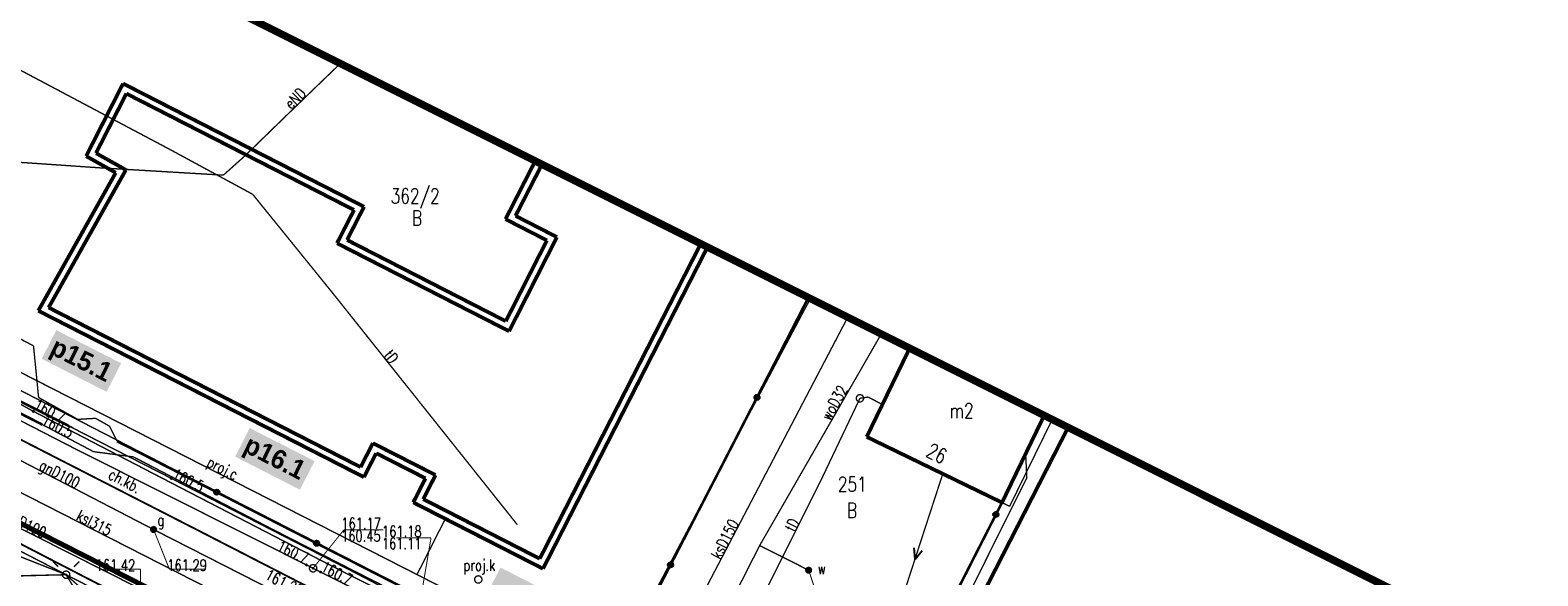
# Model space of a CAD drawing. Extents: x 0 to 7432618, y -40 to 5712028.
# Tile 42 of 165: x 7430545 to 7430646, y 5711609 to 5711645. Entities that reach past the tile are written whole.
import ezdxf
from ezdxf.enums import TextEntityAlignment as Align

# ---------------------------------------------------------------- set-up
doc = ezdxf.new("R2010")
doc.units = 0
doc.header["$MEASUREMENT"] = 0
for name, pattern in [('0', [1.5, 1, -0.5]), ('2218', [1, 0.5, -0.5]), ('3901', [0]), ('5102', [0])]:
    doc.linetypes.add(name, pattern=pattern)
for name, color, linetype in [('Dzialki', 7, 'Continuous'), ('EADTD_T_0', 7, 'Continuous'), ('EGBB_E_T_0', 7, 'Continuous'), ('EGBB_L_0', 7, 'Continuous'), ('Numery_dzialek', 7, 'Continuous'), ('OTBB_L_1', 7, 'Continuous'), ('OTK_E_T_1', 7, 'Continuous'), ('OTK_L_0', 7, 'Continuous'), ('OTK_L_1', 7, 'Continuous'), ('OTK_L_2', 7, 'Continuous'), ('OTO_L_0', 7, 'Continuous'), ('OTR_T_0', 7, 'Continuous'), ('P_SUCP_E_T_0', 7, 'Continuous'), ('P_SUCP_L_0', 7, 'Continuous'), ('P_SUK_E_T_6', 7, 'Continuous'), ('P_SUK_T_3', 7, 'Continuous'), ('P_SUTP_L_0', 7, 'Continuous'), ('SUE_T_3', 7, 'Continuous'), ('SUEP_E_T_0', 7, 'Continuous'), ('SUEP_L_0', 7, 'Continuous'), ('SUER_T_0', 7, 'Continuous'), ('SUG_E_T_4', 7, 'Continuous'), ('SUG_T_2', 7, 'Continuous'), ('SUGP_E_T_0', 7, 'Continuous'), ('SUGP_L_0', 7, 'Continuous'), ('SUGR_T_0', 7, 'Continuous'), ('SUKP_E_T_0', 7, 'Continuous'), ('SUKP_L_0', 7, 'Continuous'), ('SUL_L_1', 7, 'Continuous'), ('SUP_T_0', 7, 'Continuous'), ('SUP_T_2', 7, 'Continuous'), ('SUTP_E_T_0', 7, 'Continuous'), ('SUTP_L_0', 7, 'Continuous'), ('SUTR_T_0', 7, 'Continuous'), ('SUW_E_T_2', 7, 'Continuous'), ('SUW_T_5', 7, 'Continuous'), ('SUWP_E_T_0', 7, 'Continuous'), ('SUWP_L_0', 7, 'Continuous'), ('SUWR_T_0', 7, 'Continuous'), ('Uzytki', 7, 'Continuous'), ('zakres', 7, 'Continuous')]:
    doc.layers.add(name, color=color, linetype=linetype)
doc.layers.add('woda przyłącze', color=140, linetype='Continuous', lineweight=50)
doc.layers.add('woda sieć', color=150, linetype='Continuous', lineweight=70)
doc.styles.add('25', font='GOTHIC.TTF', dxfattribs={"oblique": 8, "height": 0.35})
doc.styles.add('STYL_ARIAL', font='simplex', dxfattribs={"width": 0.75, "oblique": 0.1})

msp = doc.modelspace()

# ---------------------------------------------------------------- hatches: boundary and pattern name
at = {"layer": 'woda sieć', "linetype": 'ByBlock'}
for points in [[(7430550.79, 5711623.03), (7430546.46, 5711625.24), (7430545.48, 5711623.33), (7430549.82, 5711621.12)], [(7430563.73, 5711616.49), (7430559.39, 5711618.7), (7430558.42, 5711616.79), (7430562.75, 5711614.58)], [(7430580.5, 5711607.17), (7430576.16, 5711609.38), (7430575.19, 5711607.47), (7430579.53, 5711605.26)]]:
    msp.add_hatch(color=256, dxfattribs=at).paths.add_polyline_path(points)

# ---------------------------------------------------------------- linework, layer by layer
at = {"layer": 'Dzialki', "color": 18, "true_color": 0x000000, "const_width": 0.09}
for points in [[(7430529.72, 5711628.59), (7430583.01, 5711601.18)], [(7430583.01, 5711601.18), (7430596.89, 5711627.35)], [(7430609.73, 5711613.73), (7430612.54, 5711619.53)], [(7430599.08, 5711593.02), (7430609.73, 5711613.73)]]:
    msp.add_lwpolyline(points, dxfattribs=at)
at = {"layer": 'EGBB_L_0', "color": 18, "true_color": 0x000000, "const_width": 0.25}
for points in [[(7430603.53, 5711624.03), (7430600.66, 5711618.11)], [(7430609.71, 5711613.72), (7430612.53, 5711619.54)], [(7430614.13, 5711618.74), (7430601.72, 5711594.51)], [(7430600.66, 5711618.11), (7430609.71, 5711613.72)]]:
    msp.add_lwpolyline(points, dxfattribs=at)
at = {"layer": 'OTBB_L_1', "color": 18, "true_color": 0x000000, "const_width": 0.25}
for points in [[(7430550.92, 5711641.72), (7430548.45, 5711636.87)], [(7430567.04, 5711633.49), (7430550.92, 5711641.72)], [(7430548.45, 5711636.87), (7430550.43, 5711635.76)], [(7430578.49, 5711636.55), (7430576.5, 5711632.66)], [(7430550.43, 5711635.76), (7430545.25, 5711626.54)], [(7430565.9, 5711631.27), (7430567.04, 5711633.49)], [(7430576.5, 5711632.66), (7430579.27, 5711631.24)], [(7430576.52, 5711625.84), (7430565.9, 5711631.27)], [(7430579.27, 5711631.24), (7430576.52, 5711625.84)], [(7430579.01, 5711609.3), (7430590.01, 5711630.79)], [(7430545.25, 5711626.54), (7430567.03, 5711615.42)], [(7430567.03, 5711615.42), (7430567.85, 5711617.02)], [(7430567.85, 5711617.02), (7430571.15, 5711615.34)], [(7430571.15, 5711615.34), (7430570.33, 5711613.73)], [(7430570.33, 5711613.73), (7430579.01, 5711609.3)]]:
    msp.add_lwpolyline(points, dxfattribs=at)
at = {"layer": 'OTBB_L_1', "color": 18, "linetype": '0', "true_color": 0x000000, "const_width": 0.25}
for points in [[(7430549.11, 5711637.07), (7430551.14, 5711641.05)], [(7430551.14, 5711641.05), (7430566.37, 5711633.27)], [(7430551.11, 5711635.95), (7430549.11, 5711637.07)], [(7430577.17, 5711632.88), (7430578.94, 5711636.32)], [(7430545.94, 5711626.75), (7430551.11, 5711635.95)], [(7430566.37, 5711633.27), (7430565.23, 5711631.05)], [(7430579.94, 5711631.46), (7430577.17, 5711632.88)], [(7430586.68, 5711632.46), (7430589.54, 5711630.97)], [(7430576.74, 5711625.17), (7430579.94, 5711631.46)], [(7430565.23, 5711631.05), (7430576.74, 5711625.17)], [(7430589.54, 5711630.97), (7430578.79, 5711609.97)], [(7430566.81, 5711616.09), (7430545.94, 5711626.75)], [(7430567.63, 5711617.69), (7430566.81, 5711616.09)], [(7430571.82, 5711615.56), (7430567.63, 5711617.69)], [(7430571, 5711613.95), (7430571.82, 5711615.56)], [(7430578.79, 5711609.97), (7430571, 5711613.95)]]:
    msp.add_lwpolyline(points, dxfattribs=at)
at = {"layer": 'OTK_L_0', "color": 18, "linetype": '0', "true_color": 0x000000, "const_width": 0.09}
for points in [[(7430555.65, 5711612.01), (7430534.85, 5711622.64)], [(7430537.54, 5711614.33), (7430556.96, 5711604.3)], [(7430569.92, 5711604.69), (7430555.65, 5711612.01)]]:
    msp.add_lwpolyline(points, dxfattribs=at)
at = {"layer": 'OTK_L_1', "color": 18, "true_color": 0x000000, "const_width": 0.125}
for points in [[(7430555.65, 5711612.01), (7430534.85, 5711622.64)], [(7430537.54, 5711614.33), (7430556.96, 5711604.3)], [(7430569.92, 5711604.69), (7430555.65, 5711612.01)]]:
    msp.add_lwpolyline(points, dxfattribs=at)
at = {"layer": 'OTK_L_2', "color": 18, "linetype": '0', "true_color": 0x000000, "const_width": 0.09}
for points in [[(7430544.93, 5711624.19), (7430541.36, 5711626.08)], [(7430545.27, 5711620.74), (7430544.93, 5711624.19)], [(7430534.85, 5711622.64), (7430555.65, 5711612.01)], [(7430547.89, 5711619.28), (7430545.27, 5711620.74)], [(7430549.08, 5711619.35), (7430547.89, 5711619.28)], [(7430550.02, 5711618.82), (7430549.08, 5711619.35)], [(7430613.07, 5711619.27), (7430610.22, 5711613.47)], [(7430550.51, 5711617.83), (7430550.02, 5711618.82)], [(7430601.72, 5711594.51), (7430614.13, 5711618.74)], [(7430576.32, 5711604.63), (7430550.51, 5711617.83)], [(7430556.96, 5711604.3), (7430537.54, 5711614.33)], [(7430609.71, 5711613.72), (7430599.27, 5711593.25)], [(7430610.22, 5711613.47), (7430609.71, 5711613.72)], [(7430555.65, 5711612.01), (7430569.92, 5711604.69)]]:
    msp.add_lwpolyline(points, dxfattribs=at)
at = {"layer": 'OTO_L_0', "color": 18, "linetype": '3901', "true_color": 0x000000, "const_width": 0.175}
for points in [[(7430596.76, 5711627.42), (7430590.99, 5711616.22)], [(7430550.51, 5711617.83), (7430576.32, 5711604.63)], [(7430590.99, 5711616.22), (7430584.4, 5711603.49)], [(7430599.27, 5711593.25), (7430609.71, 5711613.72)]]:
    msp.add_lwpolyline(points, dxfattribs=at)
at = {"layer": 'OTO_L_0', "color": 18, "true_color": 0x000000}
for centre, radius in [((7430593.32, 5711620.75), 0.175), ((7430593.32, 5711620.75), 0.158), ((7430593.32, 5711620.75), 0.14), ((7430593.32, 5711620.75), 0.122), ((7430593.32, 5711620.75), 0.105), ((7430593.32, 5711620.75), 0.0875), ((7430593.32, 5711620.75), 0.07), ((7430593.32, 5711620.75), 0.0525), ((7430593.32, 5711620.75), 0.035), ((7430557.19, 5711614.42), 0.175), ((7430557.19, 5711614.42), 0.158), ((7430557.19, 5711614.42), 0.14), ((7430557.19, 5711614.42), 0.122), ((7430557.19, 5711614.42), 0.105), ((7430557.19, 5711614.42), 0.0875), ((7430557.19, 5711614.42), 0.07), ((7430557.19, 5711614.42), 0.0525), ((7430557.19, 5711614.42), 0.035), ((7430609.3, 5711612.92), 0.175), ((7430609.3, 5711612.92), 0.158), ((7430609.3, 5711612.92), 0.14), ((7430609.3, 5711612.92), 0.122), ((7430609.3, 5711612.92), 0.105), ((7430609.3, 5711612.92), 0.0875), ((7430609.3, 5711612.92), 0.07), ((7430609.3, 5711612.92), 0.0525), ((7430609.3, 5711612.92), 0.035), ((7430563.86, 5711611), 0.175), ((7430563.86, 5711611), 0.158), ((7430563.86, 5711611), 0.14), ((7430563.86, 5711611), 0.122), ((7430563.86, 5711611), 0.105), ((7430563.86, 5711611), 0.0875), ((7430563.86, 5711611), 0.07), ((7430563.86, 5711611), 0.0525), ((7430563.86, 5711611), 0.035), ((7430587.54, 5711609.56), 0.175), ((7430587.54, 5711609.56), 0.158), ((7430587.54, 5711609.56), 0.14), ((7430587.54, 5711609.56), 0.122), ((7430587.54, 5711609.56), 0.105), ((7430587.54, 5711609.56), 0.0875), ((7430587.54, 5711609.56), 0.07), ((7430587.54, 5711609.56), 0.0525), ((7430587.54, 5711609.56), 0.035)]:
    msp.add_circle(centre, radius, dxfattribs=at)
at = {"layer": 'P_SUCP_L_0', "color": 6, "linetype": '0', "true_color": 0xed00ed, "const_width": 0.09}
for points in [[(7430532.72, 5711628.2), (7430570.58, 5711608.91)], [(7430570.58, 5711608.91), (7430572.48, 5711612.64)], [(7430570.58, 5711608.91), (7430576.6, 5711605.84)]]:
    msp.add_lwpolyline(points, dxfattribs=at)
at = {"layer": 'P_SUK_T_3', "color": 36, "true_color": 0x803300, "const_width": 0.09}
msp.add_lwpolyline([(7430574.68, 5711608.83), (7430574.82, 5711608.79), (7430574.91, 5711608.68), (7430574.93, 5711608.54), (7430574.87, 5711608.42), (7430574.75, 5711608.34), (7430574.61, 5711608.34), (7430574.49, 5711608.42), (7430574.43, 5711608.54), (7430574.45, 5711608.68), (7430574.54, 5711608.79), (7430574.68, 5711608.83)], dxfattribs=at)
at = {"layer": 'P_SUTP_L_0', "color": 30, "linetype": '0', "true_color": 0xff9100, "const_width": 0.09}
for points in [[(7430520.16, 5711622.79), (7430547.11, 5711608.9)], [(7430541.41, 5711608.77), (7430547.11, 5711608.9)]]:
    msp.add_lwpolyline(points, dxfattribs=at)
at = {"layer": 'SUE_T_3', "color": 18, "true_color": 0x000000, "const_width": 0.09}
for points in [[(7430546.58, 5711609.43), (7430546.23, 5711609.78)], [(7430547.11, 5711609.15), (7430547.25, 5711609.11), (7430547.34, 5711609), (7430547.36, 5711608.86), (7430547.3, 5711608.74), (7430547.18, 5711608.66), (7430547.04, 5711608.66), (7430546.92, 5711608.74), (7430546.86, 5711608.86), (7430546.88, 5711609), (7430546.97, 5711609.11), (7430547.11, 5711609.15)], [(7430547.64, 5711609.43), (7430547.99, 5711609.78)], [(7430547.11, 5711608.92), (7430547.13, 5711608.92), (7430547.13, 5711608.9), (7430547.13, 5711608.88), (7430547.11, 5711608.88), (7430547.09, 5711608.88), (7430547.08, 5711608.9), (7430547.09, 5711608.92), (7430547.11, 5711608.92)]]:
    msp.add_lwpolyline(points, dxfattribs=at)
at = {"layer": 'SUEP_L_0', "color": 1, "true_color": 0xff0000}
for q in [(7430603.83, 5711610.69), (7430604.38, 5711610.51)]:
    msp.add_line((7430603.89, 5711609.94), q, dxfattribs=at)
at = {"layer": 'SUEP_L_0', "color": 1, "true_color": 0xff0000, "const_width": 0.09}
for points in [[(7430562.16, 5711639.89), (7430565.45, 5711643.06)], [(7430559.06, 5711636.88), (7430562.16, 5711639.89)], [(7430534.93, 5711637.08), (7430549.36, 5711636.09)], [(7430557.63, 5711635.6), (7430559.06, 5711636.88)], [(7430549.36, 5711636.09), (7430557.63, 5711635.6)], [(7430544.92, 5711619.82), (7430536.44, 5711624.45)], [(7430536.75, 5711624.18), (7430547.31, 5711618.83)], [(7430553.17, 5711615.54), (7430544.92, 5711619.82)], [(7430554.14, 5711615.34), (7430547.31, 5711618.83)], [(7430611.29, 5711616.99), (7430611.37, 5711615.37)], [(7430565.04, 5711609.4), (7430553.17, 5711615.54)], [(7430566.46, 5711609.02), (7430554.14, 5711615.34)], [(7430611.37, 5711615.37), (7430600.97, 5711594.56)], [(7430543.93, 5711610.15), (7430547.11, 5711608.9)], [(7430576.37, 5711603.68), (7430565.04, 5711609.4)], [(7430547.11, 5711608.9), (7430549.79, 5711604.5)], [(7430547.11, 5711608.9), (7430548.03, 5711608.07)], [(7430572.37, 5711605.93), (7430566.46, 5711609.02)]]:
    msp.add_lwpolyline(points, dxfattribs=at)
at = {"layer": 'SUEP_L_0', "color": 1, "linetype": '5102', "true_color": 0xff0000, "const_width": 0.09}
for points in [[(7430547.11, 5711608.9), (7430519.21, 5711623.25)], [(7430598.39, 5711593.08), (7430605.75, 5711615.65)], [(7430576.36, 5711593.99), (7430547.11, 5711608.9)]]:
    msp.add_lwpolyline(points, dxfattribs=at)
at = {"layer": 'SUEP_L_0', "color": 1, "linetype": '0', "true_color": 0xff0000, "const_width": 0.09}
msp.add_lwpolyline([(7430547.11, 5711608.9), (7430541.39, 5711608.75)], dxfattribs=at)
at = {"layer": 'SUER_T_0', "color": 1, "true_color": 0xff0000, "const_width": 0.09}
for points in [[(7430544.92, 5711619.88), (7430544.96, 5711619.86), (7430544.98, 5711619.82), (7430544.96, 5711619.78), (7430544.92, 5711619.76), (7430544.88, 5711619.78), (7430544.86, 5711619.82), (7430544.88, 5711619.86), (7430544.92, 5711619.88)], [(7430554.14, 5711615.4), (7430554.18, 5711615.38), (7430554.2, 5711615.34), (7430554.18, 5711615.3), (7430554.14, 5711615.28), (7430554.1, 5711615.3), (7430554.08, 5711615.34), (7430554.1, 5711615.38), (7430554.14, 5711615.4)]]:
    msp.add_lwpolyline(points, dxfattribs=at)
at = {"layer": 'SUG_T_2', "color": 56, "true_color": 0x808000, "const_width": 0.09}
for points in [[(7430552.96, 5711612.12), (7430553.09, 5711612.07), (7430553.16, 5711611.95), (7430553.13, 5711611.82), (7430553.03, 5711611.73), (7430552.89, 5711611.73), (7430552.79, 5711611.82), (7430552.76, 5711611.95), (7430552.83, 5711612.07), (7430552.96, 5711612.12)], [(7430552.96, 5711612.09), (7430553.07, 5711612.05), (7430553.13, 5711611.95), (7430553.11, 5711611.83), (7430553.02, 5711611.76), (7430552.9, 5711611.76), (7430552.81, 5711611.83), (7430552.79, 5711611.95), (7430552.85, 5711612.05), (7430552.96, 5711612.09)], [(7430552.96, 5711612.07), (7430553.07, 5711612.03), (7430553.11, 5711611.92), (7430553.07, 5711611.81), (7430552.96, 5711611.77), (7430552.85, 5711611.81), (7430552.81, 5711611.92), (7430552.85, 5711612.03), (7430552.96, 5711612.07)], [(7430552.96, 5711612.04), (7430553.05, 5711612.01), (7430553.08, 5711611.92), (7430553.05, 5711611.83), (7430552.96, 5711611.79), (7430552.87, 5711611.83), (7430552.83, 5711611.92), (7430552.87, 5711612.01), (7430552.96, 5711612.04)], [(7430552.96, 5711612.02), (7430553.03, 5711611.99), (7430553.06, 5711611.92), (7430553.03, 5711611.85), (7430552.96, 5711611.82), (7430552.89, 5711611.85), (7430552.86, 5711611.92), (7430552.89, 5711611.99), (7430552.96, 5711612.02)], [(7430552.96, 5711612), (7430553.01, 5711611.97), (7430553.04, 5711611.92), (7430553.01, 5711611.87), (7430552.96, 5711611.84), (7430552.91, 5711611.87), (7430552.88, 5711611.92), (7430552.91, 5711611.97), (7430552.96, 5711612)], [(7430552.96, 5711611.97), (7430553, 5711611.96), (7430553.01, 5711611.92), (7430553, 5711611.88), (7430552.96, 5711611.87), (7430552.92, 5711611.88), (7430552.91, 5711611.92), (7430552.92, 5711611.96), (7430552.96, 5711611.97)], [(7430552.96, 5711611.95), (7430552.98, 5711611.94), (7430552.99, 5711611.92), (7430552.98, 5711611.9), (7430552.96, 5711611.89), (7430552.94, 5711611.9), (7430552.93, 5711611.92), (7430552.94, 5711611.94), (7430552.96, 5711611.95)], [(7430552.96, 5711611.93), (7430552.97, 5711611.93), (7430552.97, 5711611.92), (7430552.97, 5711611.91), (7430552.96, 5711611.91), (7430552.95, 5711611.91), (7430552.95, 5711611.92), (7430552.95, 5711611.93), (7430552.96, 5711611.93)]]:
    msp.add_lwpolyline(points, dxfattribs=at)
at = {"layer": 'SUGP_L_0', "color": 56, "true_color": 0x808000, "const_width": 0.09}
for points in [[(7430543.62, 5711616.76), (7430552.96, 5711611.92)], [(7430552.96, 5711611.92), (7430570.12, 5711603.18)]]:
    msp.add_lwpolyline(points, dxfattribs=at)
at = {"layer": 'SUGR_T_0', "color": 56, "true_color": 0x808000, "const_width": 0.065}
for points in [[(7430552.96, 5711611.98), (7430553, 5711611.96), (7430553.02, 5711611.92), (7430553, 5711611.88), (7430552.96, 5711611.86), (7430552.92, 5711611.88), (7430552.9, 5711611.92), (7430552.92, 5711611.96), (7430552.96, 5711611.98)], [(7430552.96, 5711611.92), (7430554.02, 5711609.27)], [(7430569.19, 5711611.36), (7430571.52, 5711611.36)], [(7430570.12, 5711603.18), (7430571.52, 5711611.36)], [(7430554.02, 5711609.27), (7430556.47, 5711609.27)]]:
    msp.add_lwpolyline(points, dxfattribs=at)
at = {"layer": 'SUKP_L_0', "color": 36, "true_color": 0x803300, "const_width": 0.09}
for points in [[(7430514.94, 5711629.24), (7430563.64, 5711604.42)], [(7430582.89, 5711594.63), (7430599.39, 5711626.1)]]:
    msp.add_lwpolyline(points, dxfattribs=at)
at = {"layer": 'SUL_L_1', "color": 18, "true_color": 0x000000, "const_width": 0.175}
for points in [[(7430545.46, 5711618.96), (7430534.76, 5711624.4)], [(7430536.75, 5711624.18), (7430547.31, 5711618.83)]]:
    msp.add_lwpolyline(points, dxfattribs=at)
at = {"layer": 'SUP_T_0', "color": 30, "true_color": 0xff9100, "const_width": 0.09}
for points in [[(7430600.21, 5711620.94), (7430600.35, 5711620.9), (7430600.44, 5711620.79), (7430600.46, 5711620.65), (7430600.4, 5711620.53), (7430600.28, 5711620.45), (7430600.14, 5711620.45), (7430600.02, 5711620.53), (7430599.96, 5711620.65), (7430599.98, 5711620.79), (7430600.07, 5711620.9), (7430600.21, 5711620.94)], [(7430563.63, 5711609.58), (7430563.77, 5711609.54), (7430563.86, 5711609.43), (7430563.88, 5711609.29), (7430563.82, 5711609.17), (7430563.7, 5711609.09), (7430563.56, 5711609.09), (7430563.44, 5711609.17), (7430563.38, 5711609.29), (7430563.4, 5711609.43), (7430563.49, 5711609.54), (7430563.63, 5711609.58)]]:
    msp.add_lwpolyline(points, dxfattribs=at)
at = {"layer": 'SUP_T_2', "color": 18, "true_color": 0x000000, "const_width": 0.09}
msp.add_lwpolyline([(7430547.11, 5711609.15), (7430547.25, 5711609.11), (7430547.34, 5711609), (7430547.36, 5711608.86), (7430547.3, 5711608.74), (7430547.18, 5711608.66), (7430547.04, 5711608.66), (7430546.92, 5711608.74), (7430546.86, 5711608.86), (7430546.88, 5711609), (7430546.97, 5711609.11), (7430547.11, 5711609.15)], dxfattribs=at)
at = {"layer": 'SUTP_L_0', "color": 30, "true_color": 0xff9100, "const_width": 0.09}
for points in [[(7430554.01, 5711637.34), (7430543.55, 5711642.88)], [(7430559.59, 5711634.32), (7430554.01, 5711637.34)], [(7430564.9, 5711627.77), (7430559.59, 5711634.32)], [(7430577.29, 5711612.24), (7430564.9, 5711627.77)], [(7430545.46, 5711618.96), (7430534.76, 5711624.4)], [(7430547.78, 5711617.28), (7430537.4, 5711622.62)], [(7430597.67, 5711615.36), (7430600.21, 5711620.69)], [(7430600.21, 5711620.69), (7430600.76, 5711620.77)], [(7430600.76, 5711620.77), (7430601.71, 5711620.27)], [(7430548.95, 5711617.12), (7430545.46, 5711618.96)], [(7430563.63, 5711609.33), (7430547.78, 5711617.28)], [(7430551.62, 5711616.77), (7430548.95, 5711617.12)], [(7430560.92, 5711611.93), (7430551.62, 5711616.77)], [(7430592.48, 5711604.98), (7430597.67, 5711615.36)], [(7430575.32, 5711604.59), (7430560.92, 5711611.93)], [(7430579.4, 5711601.41), (7430563.63, 5711609.33)]]:
    msp.add_lwpolyline(points, dxfattribs=at)
at = {"layer": 'SUTR_T_0', "color": 30, "true_color": 0xff9100, "const_width": 0.065}
for points in [[(7430545.46, 5711619.02), (7430545.5, 5711619), (7430545.52, 5711618.96), (7430545.5, 5711618.91), (7430545.46, 5711618.89), (7430545.41, 5711618.91), (7430545.39, 5711618.96), (7430545.41, 5711619), (7430545.46, 5711619.02)], [(7430563.63, 5711609.33), (7430565.69, 5711611.9)], [(7430565.69, 5711611.9), (7430568.32, 5711611.9)], [(7430563.18, 5711609.62), (7430563.23, 5711609.6), (7430563.24, 5711609.55), (7430563.23, 5711609.51), (7430563.18, 5711609.49), (7430563.14, 5711609.51), (7430563.12, 5711609.55), (7430563.14, 5711609.6), (7430563.18, 5711609.62)], [(7430563.63, 5711609.39), (7430563.67, 5711609.37), (7430563.69, 5711609.33), (7430563.67, 5711609.29), (7430563.63, 5711609.27), (7430563.59, 5711609.29), (7430563.57, 5711609.33), (7430563.59, 5711609.37), (7430563.63, 5711609.39)], [(7430564.13, 5711609.14), (7430564.18, 5711609.12), (7430564.19, 5711609.08), (7430564.18, 5711609.03), (7430564.13, 5711609.02), (7430564.09, 5711609.03), (7430564.07, 5711609.08), (7430564.09, 5711609.12), (7430564.13, 5711609.14)]]:
    msp.add_lwpolyline(points, dxfattribs=at)
at = {"layer": 'SUW_T_5', "color": 5, "true_color": 0x0000ff, "const_width": 0.09}
for points in [[(7430596.78, 5711609.4), (7430596.91, 5711609.35), (7430596.97, 5711609.24), (7430596.95, 5711609.1), (7430596.85, 5711609.01), (7430596.71, 5711609.01), (7430596.6, 5711609.1), (7430596.58, 5711609.24), (7430596.65, 5711609.35), (7430596.78, 5711609.4)], [(7430596.78, 5711609.38), (7430596.89, 5711609.34), (7430596.95, 5711609.23), (7430596.93, 5711609.11), (7430596.84, 5711609.04), (7430596.72, 5711609.04), (7430596.63, 5711609.11), (7430596.6, 5711609.23), (7430596.66, 5711609.34), (7430596.78, 5711609.38)], [(7430596.78, 5711609.35), (7430596.88, 5711609.31), (7430596.93, 5711609.2), (7430596.88, 5711609.1), (7430596.78, 5711609.05), (7430596.67, 5711609.1), (7430596.63, 5711609.2), (7430596.67, 5711609.31), (7430596.78, 5711609.35)], [(7430596.78, 5711609.33), (7430596.87, 5711609.29), (7430596.9, 5711609.2), (7430596.87, 5711609.11), (7430596.78, 5711609.08), (7430596.69, 5711609.11), (7430596.65, 5711609.2), (7430596.69, 5711609.29), (7430596.78, 5711609.33)], [(7430596.78, 5711609.3), (7430596.85, 5711609.27), (7430596.88, 5711609.2), (7430596.85, 5711609.13), (7430596.78, 5711609.1), (7430596.71, 5711609.13), (7430596.68, 5711609.2), (7430596.71, 5711609.27), (7430596.78, 5711609.3)], [(7430596.78, 5711609.28), (7430596.83, 5711609.25), (7430596.85, 5711609.2), (7430596.83, 5711609.15), (7430596.78, 5711609.13), (7430596.72, 5711609.15), (7430596.7, 5711609.2), (7430596.72, 5711609.25), (7430596.78, 5711609.28)], [(7430596.78, 5711609.25), (7430596.81, 5711609.24), (7430596.83, 5711609.2), (7430596.81, 5711609.17), (7430596.78, 5711609.15), (7430596.74, 5711609.17), (7430596.73, 5711609.2), (7430596.74, 5711609.24), (7430596.78, 5711609.25)], [(7430596.78, 5711609.23), (7430596.79, 5711609.22), (7430596.8, 5711609.2), (7430596.79, 5711609.18), (7430596.78, 5711609.18), (7430596.76, 5711609.18), (7430596.75, 5711609.2), (7430596.76, 5711609.22), (7430596.78, 5711609.23)], [(7430596.78, 5711609.21), (7430596.78, 5711609.21), (7430596.78, 5711609.2), (7430596.78, 5711609.2), (7430596.78, 5711609.19), (7430596.77, 5711609.2), (7430596.77, 5711609.2), (7430596.77, 5711609.21), (7430596.78, 5711609.21)]]:
    msp.add_lwpolyline(points, dxfattribs=at)
at = {"layer": 'SUWP_L_0', "color": 5, "true_color": 0x0000ff, "const_width": 0.09}
for points in [[(7430593.5, 5711610.85), (7430601.63, 5711624.98)], [(7430539.78, 5711614.15), (7430552.67, 5711607.65)], [(7430589.04, 5711602.07), (7430593.5, 5711610.85)], [(7430593.5, 5711610.85), (7430596.78, 5711609.2)]]:
    msp.add_lwpolyline(points, dxfattribs=at)
at = {"layer": 'SUWR_T_0', "color": 5, "true_color": 0x0000ff, "const_width": 0.065}
for points in [[(7430549.6, 5711609.26), (7430552.09, 5711609.26)], [(7430552.05, 5711606.27), (7430552.09, 5711609.26)], [(7430596.78, 5711609.26), (7430596.82, 5711609.25), (7430596.84, 5711609.2), (7430596.82, 5711609.16), (7430596.78, 5711609.14), (7430596.73, 5711609.16), (7430596.71, 5711609.2), (7430596.73, 5711609.25), (7430596.78, 5711609.26)], [(7430596.78, 5711609.2), (7430597.56, 5711606.85)]]:
    msp.add_lwpolyline(points, dxfattribs=at)
at = {"layer": 'Uzytki', "color": 96, "linetype": '2218', "true_color": 0x008000, "const_width": 0.09}
for points in [[(7430529.72, 5711628.59), (7430583.01, 5711601.18)], [(7430612.54, 5711619.53), (7430609.73, 5711613.73)], [(7430609.73, 5711613.73), (7430599.08, 5711593.02)]]:
    msp.add_lwpolyline(points, dxfattribs=at)
at = {"layer": 'woda sieć', "linetype": 'ByBlock'}
msp.add_lwpolyline([(7430431.28, 5711669.42), (7430434.29, 5711667.93), (7430445.88, 5711662.16), (7430458.06, 5711656.09), (7430458.51, 5711655.87), (7430466.18, 5711652.05), (7430472.61, 5711648.75), (7430478.63, 5711645.61), (7430489.12, 5711640.3), (7430494.4, 5711637.64), (7430502.87, 5711633.38), (7430508.89, 5711630.39), (7430536.28, 5711616.27), (7430539.61, 5711614.59), (7430552.54, 5711608.05), (7430564.78, 5711601.79), (7430572.73, 5711597.72), (7430584.7, 5711591.59), (7430634.23, 5711565.8), (7430646.1, 5711559.83), (7430664.64, 5711550.49), (7430676.16, 5711544.69), (7430700.27, 5711532.14), (7430700.64, 5711531.95)], dxfattribs=at)
at = {"layer": 'zakres', "color": 18, "linetype": '0', "true_color": 0x000000, "const_width": 0.5}
msp.add_lwpolyline([(7430373.95, 5711738.75), (7430343.26, 5711674.56), (7430724.14, 5711482.07), (7430757.41, 5711547.15), (7430373.95, 5711738.75)], dxfattribs=at)

# ---------------------------------------------------------------- texts
at = {"layer": 'EADTD_T_0', "color": 18, "true_color": 0x000000, "style": 'STYL_ARIAL', "width": 0.75}
msp.add_text('26', height=1, rotation=334.1065, dxfattribs=at).set_placement((7430605, 5711616.29), align=Align.BOTTOM_CENTER)
at = {"layer": 'EGBB_E_T_0', "color": 18, "true_color": 0x000000, "style": 'STYL_ARIAL', "width": 0.75}
msp.add_text('m2', height=1, dxfattribs=at).set_placement((7430607.01, 5711619.86), align=Align.MIDDLE_CENTER)
at = {"layer": 'Numery_dzialek', "color": 18, "true_color": 0x000000, "style": 'STYL_ARIAL', "width": 0.75}
for s, p in [('362/2', (7430568.82, 5711634.71)), ('251', (7430598.73, 5711615.45))]:
    msp.add_text(s, height=1, dxfattribs=at).set_placement(p, align=Align.TOP_LEFT)
at = {"layer": 'OTK_E_T_1', "color": 18, "true_color": 0x000000, "style": 'STYL_ARIAL', "width": 0.75}
msp.add_text('ch.kb.', height=0.75, rotation=332.9303, dxfattribs=at).set_placement((7430551.03, 5711615.17), align=Align.MIDDLE_CENTER)
at = {"layer": 'OTR_T_0', "color": 18, "true_color": 0x000000, "style": 'STYL_ARIAL', "width": 0.75}
msp.add_text('161.25', height=0.75, rotation=332.2173, dxfattribs=at).set_placement((7430560.24, 5711608.45), align=Align.BOTTOM_LEFT)
at = {"layer": 'P_SUCP_E_T_0', "color": 6, "true_color": 0xed00ed, "style": 'STYL_ARIAL', "width": 0.75}
msp.add_text('proj.c', height=0.75, rotation=333.0029, dxfattribs=at).set_placement((7430557.58, 5711616.02), align=Align.MIDDLE_CENTER)
at = {"layer": 'P_SUK_E_T_6', "color": 36, "true_color": 0x803300, "style": 'STYL_ARIAL', "width": 0.75}
msp.add_text('proj.k', height=0.75, dxfattribs=at).set_placement((7430573.69, 5711608.94), align=Align.BOTTOM_LEFT)
at = {"layer": 'SUEP_E_T_0', "color": 1, "true_color": 0xff0000, "style": 'STYL_ARIAL', "width": 0.75}
msp.add_text('eND', height=0.75, rotation=44.3281, dxfattribs=at).set_placement((7430562.43, 5711640.74), align=Align.MIDDLE_CENTER)
at = {"layer": 'SUER_T_0', "color": 1, "true_color": 0xff0000, "style": 'STYL_ARIAL', "width": 0.75}
msp.add_text('160.7', height=0.75, rotation=332.91, dxfattribs=at).set_placement((7430544.78, 5711619.81), align=Align.BOTTOM_LEFT)
msp.add_text('160.5', height=0.75, rotation=332.8428, dxfattribs=at).set_placement((7430554.31, 5711615.7), align=Align.MIDDLE_LEFT)
at = {"layer": 'SUG_E_T_4', "color": 56, "true_color": 0x808000, "style": 'STYL_ARIAL', "width": 0.75}
msp.add_text('g', height=0.75, dxfattribs=at).set_placement((7430553.22, 5711611.96), align=Align.BOTTOM_LEFT)
at = {"layer": 'SUGP_E_T_0', "color": 56, "true_color": 0x808000, "style": 'STYL_ARIAL', "width": 0.75}
msp.add_text('gnD100', height=0.75, rotation=332.595, dxfattribs=at).set_placement((7430546.68, 5711615.63), align=Align.MIDDLE_CENTER)
at = {"layer": 'SUGR_T_0', "color": 56, "true_color": 0x808000, "style": 'STYL_ARIAL', "width": 0.75}
for s, p in [('161.18', (7430568.24, 5711612.17)), ('161.11', (7430568.23, 5711611.36))]:
    msp.add_text(s, height=0.75, dxfattribs=at).set_placement(p, align=Align.TOP_LEFT)
msp.add_text('161.29', height=0.75, dxfattribs=at).set_placement((7430553.88, 5711609.53), align=Align.MIDDLE_LEFT)
at = {"layer": 'SUKP_E_T_0', "color": 36, "true_color": 0x803300, "style": 'STYL_ARIAL', "width": 0.75}
for s, rotation, p in [('ksI315', 332.9943, (7430548.99, 5711612.36)), ('ksD150', 62.328, (7430591.17, 5711611.28))]:
    msp.add_text(s, height=0.75, rotation=rotation, dxfattribs=at).set_placement(p, align=Align.MIDDLE_CENTER)
at = {"layer": 'SUTP_E_T_0', "color": 30, "true_color": 0xff9100, "style": 'STYL_ARIAL', "width": 0.75}
for rotation, p in [(308.5832, (7430568.84, 5711623.46)), (63.435, (7430595.67, 5711612.23))]:
    msp.add_text('tD', height=0.75, rotation=rotation, dxfattribs=at).set_placement(p, align=Align.MIDDLE_CENTER)
at = {"layer": 'SUTR_T_0', "color": 30, "true_color": 0xff9100, "style": 'STYL_ARIAL', "width": 0.75}
for s, rotation, p in [('160.5', 331.9836, (7430545.59, 5711619.34)), ('160.7', 332.91, (7430564.25, 5711609.5))]:
    msp.add_text(s, height=0.75, rotation=rotation, dxfattribs=at).set_placement(p, align=Align.MIDDLE_LEFT)
for s, p in [('161.17', (7430565.52, 5711612.69)), ('160.45', (7430565.5, 5711611.87))]:
    msp.add_text(s, height=0.75, dxfattribs=at).set_placement(p, align=Align.TOP_LEFT)
msp.add_text('160.7', height=0.75, rotation=333.7403, dxfattribs=at).set_placement((7430563.25, 5711609.94), align=Align.MIDDLE_RIGHT)
at = {"layer": 'SUW_E_T_2', "color": 5, "true_color": 0x0000ff, "style": 'STYL_ARIAL', "width": 0.75}
msp.add_text('w', height=0.75, dxfattribs=at).set_placement((7430597.38, 5711608.7), align=Align.BOTTOM_LEFT)
at = {"layer": 'SUWP_E_T_0', "color": 5, "true_color": 0x0000ff, "style": 'STYL_ARIAL', "width": 0.75}
for s, rotation, p in [('woD32', 60.0974, (7430598.49, 5711620.39)), ('woD100', 333.2615, (7430544.4, 5711612.3))]:
    msp.add_text(s, height=0.75, rotation=rotation, dxfattribs=at).set_placement(p, align=Align.MIDDLE_CENTER)
at = {"layer": 'SUWR_T_0', "color": 5, "true_color": 0x0000ff, "style": 'STYL_ARIAL', "width": 0.75}
msp.add_text('161.42', height=0.75, dxfattribs=at).set_placement((7430551.74, 5711609.53), align=Align.MIDDLE_RIGHT)
at = {"layer": 'Uzytki', "color": 96, "true_color": 0x008000, "style": 'STYL_ARIAL', "width": 0.75}
for p in [(7430570.58, 5711631.94), (7430599.68, 5711612.4)]:
    msp.add_text('B', height=1, dxfattribs=at).set_placement(p, align=Align.BOTTOM_CENTER)
at = {"layer": 'woda przyłącze', "color": 0, "char_height": 1.26, "attachment_point": 1, "rotation": 333, "style": '25'}
for s, insert in [('\\fCentury Gothic|b1|i0;\\Q-1;p15.1', (7430546.52, 5711624.83)), ('\\fCentury Gothic|b1|i0;\\Q-1;p16.1', (7430559.46, 5711618.29))]:
    msp.add_mtext_dynamic_manual_height_columns(s, width=15.6387, gutter_width=5, heights=[0], dxfattribs=dict(at, insert=insert))

doc.saveas('drawing.dxf')
